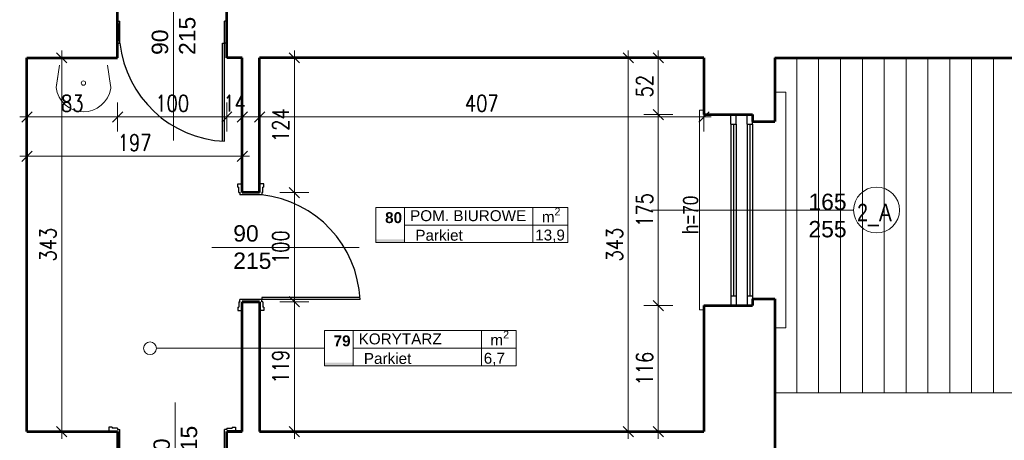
# Model space of a CAD drawing. Header units: millimetres. Extents: x 56977 to 67992, y 30187 to 42235.
# Tile 90 of 130: x 59997 to 60899, y 40555 to 40940. Entities that reach past the tile are written whole.
import ezdxf

# ---------------------------------------------------------------- set-up
doc = ezdxf.new("R2010")
doc.units = ezdxf.units.MM
doc.header["$MEASUREMENT"] = 0
doc.layers.get('0').update_dxf_attribs({"lineweight": 13})
doc.layers.get('DEFPOINTS').update_dxf_attribs({"lineweight": 13})
doc.layers.add('AI-OKNA', color=4, linetype='Continuous')
for name, color, linetype, lineweight in [('AI-OPISY', 3, 'Continuous', 13), ('AI_MURY', 40, 'Continuous', 53), ('AI_WIDOK', 8, 'Continuous', 13), ('OPISY TABELKI', 30, 'Continuous', 13), ('WODA', 7, 'Continuous', 13), ('wymiary', 8, 'Continuous', 13)]:
    doc.layers.add(name, color=color, linetype=linetype, lineweight=lineweight)
doc.styles.add('GENERATED_STYLE_2', font='txt.shx')
doc.styles.get("Standard").update_dxf_attribs({"font": 'txt.shx'})
doc.styles.add('Style-ROMANS', font='ROMANS.shx')
doc.styles.add('WYMIAROWY-08', font='ROMANS.shx', dxfattribs={"width": 0.8})
doc.dimstyles.new('DYBY', dxfattribs={"dimscale": 100, "dimtxt": 0.15, "dimasz": 0.05, "dimexe": 0.05, "dimexo": 0.1, "dimgap": 0.05, "dimtad": 1, "dimdec": 0, "dimdsep": 46, "dimlunit": 5, "dimtxsty": 'WYMIAROWY-08', "dimblk": 'M_STRZ', "dimcen": 0.1, "dimse1": 1, "dimse2": 1, "dimclrd": 7, "dimclre": 7, "dimclrt": 1, "dimadec": 0, "dimazin": 0, "dimtfac": 1, "dimtdec": 0, "dimtmove": 2, "dimatfit": 3, "dimldrblk": 'M_STRZ', "dimfxl": 0, "dimtolj": 1, "dimarcsym": 0})

# ---------------------------------------------------------------- blocks, each defined once
blk = doc.blocks.new('A$C062C27A1')
at = {"layer": 'WODA'}
for p, q in [((0, 0), (-2.8, 18.76)), ((44, 0), (46.8, 18.76))]:
    blk.add_line(p, q, dxfattribs=at)
at = {"layer": 'WODA', "flags": 128}
for points in [[(44, 0), (47.07, 20.65, 0.865936), (-3, 21.5)], [(-3, 21.5, 0.037015), (-2.8, 18.76)], [(24, 16.5, 1), (20, 16.5, 1), (24, 16.5)]]:
    blk.add_lwpolyline(points, format="xyb", dxfattribs=at)
at = {"layer": 'WODA'}
blk.add_circle((22, 16.5), 2, dxfattribs=at)
blk = doc.blocks.new('M_STRZ')
for p, q in [((0, 2.66), (0, 0)), ((-1.33, 0), (1.33, 0)), ((-0.94, -0.94), (0.94, 0.94)), ((0, 0), (0, -2.66))]:
    blk.add_line(p, q)
blk = doc.blocks.new('*U179')
at = {"layer": 'DEFPOINTS', "color": 0}
for p in [(60216.54, 40905.07), (60623.52, 40905.07), (60623.52, 40850.92)]:
    blk.add_point(p, dxfattribs=at)
at = {"layer": 'wymiary', "color": 7, "lineweight": -2}
blk.add_line((60221.54, 40850.92), (60618.52, 40850.92), dxfattribs=at)
at = {"layer": 'wymiary', "color": 7, "lineweight": -2, "xscale": 5, "yscale": 5, "zscale": 5, "rotation": 180}
blk.add_blockref('M_STRZ', (60216.54, 40850.92), dxfattribs=at)
at = {"layer": 'wymiary', "color": 7, "lineweight": -2, "xscale": 5, "yscale": 5, "zscale": 5}
blk.add_blockref('M_STRZ', (60623.52, 40850.92), dxfattribs=at)
at = {"layer": 'wymiary', "color": 1, "insert": (60420.03, 40863.42), "char_height": 15, "attachment_point": 5, "style": 'WYMIAROWY-08'}
blk.add_mtext('407', dxfattribs=at)
blk = doc.blocks.new('*D1712')
at = {"layer": 'DEFPOINTS'}
for p in [(60216.54, 40905.07), (60623.52, 40905.07), (60623.52, 40850.92), (60403.69, 40838.42)]:
    blk.add_point(p, dxfattribs=at)
at = {"layer": 'wymiary', "color": 7}
blk.add_blockref('*U179', (0, 0), dxfattribs=at)
blk = doc.blocks.new('*U1209')
at = {"layer": 'DEFPOINTS', "color": 0}
for p in [(60003.54, 40905.07), (60086.54, 40905.07), (60086.54, 40850.92)]:
    blk.add_point(p, dxfattribs=at)
at = {"layer": 'wymiary', "color": 7, "lineweight": -2}
blk.add_line((60008.54, 40850.92), (60081.54, 40850.92), dxfattribs=at)
at = {"layer": 'wymiary', "color": 7, "lineweight": -2, "xscale": 5, "yscale": 5, "zscale": 5, "rotation": 180}
blk.add_blockref('M_STRZ', (60003.54, 40850.92), dxfattribs=at)
at = {"layer": 'wymiary', "color": 7, "lineweight": -2, "xscale": 5, "yscale": 5, "zscale": 5}
blk.add_blockref('M_STRZ', (60086.54, 40850.92), dxfattribs=at)
at = {"layer": 'wymiary', "color": 1, "insert": (60045.04, 40863.42), "char_height": 15, "attachment_point": 5, "style": 'WYMIAROWY-08'}
blk.add_mtext('83', dxfattribs=at)
blk = doc.blocks.new('*D2742')
at = {"layer": 'DEFPOINTS'}
for p in [(60003.54, 40905.07), (60086.54, 40905.07), (60086.54, 40850.92), (60034.41, 40838.42)]:
    blk.add_point(p, dxfattribs=at)
at = {"layer": 'wymiary', "color": 7}
blk.add_blockref('*U1209', (0, 0), dxfattribs=at)
blk = doc.blocks.new('*U1210')
at = {"layer": 'DEFPOINTS', "color": 0}
for p in [(60086.54, 40905.07), (60186.54, 40905.07), (60186.54, 40850.92)]:
    blk.add_point(p, dxfattribs=at)
at = {"layer": 'wymiary', "color": 7, "lineweight": -2}
blk.add_line((60091.54, 40850.92), (60181.54, 40850.92), dxfattribs=at)
at = {"layer": 'wymiary', "color": 7, "lineweight": -2, "xscale": 5, "yscale": 5, "zscale": 5, "rotation": 180}
blk.add_blockref('M_STRZ', (60086.54, 40850.92), dxfattribs=at)
at = {"layer": 'wymiary', "color": 7, "lineweight": -2, "xscale": 5, "yscale": 5, "zscale": 5}
blk.add_blockref('M_STRZ', (60186.54, 40850.92), dxfattribs=at)
at = {"layer": 'wymiary', "color": 1, "insert": (60136.54, 40863.42), "char_height": 15, "attachment_point": 5, "style": 'WYMIAROWY-08'}
blk.add_mtext('100', dxfattribs=at)
blk = doc.blocks.new('*D2743')
at = {"layer": 'DEFPOINTS'}
for p in [(60086.54, 40905.07), (60186.54, 40905.07), (60186.54, 40850.92), (60121.06, 40838.42)]:
    blk.add_point(p, dxfattribs=at)
at = {"layer": 'wymiary', "color": 7}
blk.add_blockref('*U1210', (0, 0), dxfattribs=at)
blk = doc.blocks.new('*U1211')
at = {"layer": 'DEFPOINTS', "color": 0}
for p in [(60186.54, 40905.07), (60200.7, 40905.07), (60200.7, 40850.92)]:
    blk.add_point(p, dxfattribs=at)
at = {"layer": 'wymiary', "color": 7, "lineweight": -2}
for p, q in [((60181.54, 40850.92), (60176.54, 40850.92)), ((60186.54, 40850.92), (60200.7, 40850.92)), ((60205.7, 40850.92), (60210.7, 40850.92))]:
    blk.add_line(p, q, dxfattribs=at)
at = {"layer": 'wymiary', "color": 7, "lineweight": -2, "xscale": 5, "yscale": 5, "zscale": 5}
blk.add_blockref('M_STRZ', (60186.54, 40850.92), dxfattribs=at)
at = {"layer": 'wymiary', "color": 7, "lineweight": -2, "xscale": 5, "yscale": 5, "zscale": 5, "rotation": 180}
blk.add_blockref('M_STRZ', (60200.7, 40850.92), dxfattribs=at)
at = {"layer": 'wymiary', "color": 1, "insert": (60193.62, 40863.42), "char_height": 15, "attachment_point": 5, "style": 'WYMIAROWY-08'}
blk.add_mtext('14', dxfattribs=at)
blk = doc.blocks.new('*D2744')
at = {"layer": 'DEFPOINTS'}
for p in [(60186.54, 40905.07), (60200.7, 40905.07), (60200.7, 40850.92), (60183.86, 40838.42)]:
    blk.add_point(p, dxfattribs=at)
at = {"layer": 'wymiary', "color": 7}
blk.add_blockref('*U1211', (0, 0), dxfattribs=at)
blk = doc.blocks.new('*U1240')
at = {"layer": 'DEFPOINTS', "color": 0}
for p in [(60003.54, 40905.07), (60003.54, 40562.57), (60035.43, 40562.57)]:
    blk.add_point(p, dxfattribs=at)
at = {"layer": 'wymiary', "color": 7, "lineweight": -2}
blk.add_line((60035.43, 40900.07), (60035.43, 40567.57), dxfattribs=at)
at = {"layer": 'wymiary', "color": 7, "lineweight": -2, "xscale": 5, "yscale": 5, "zscale": 5}
for p, rotation in [((60035.43, 40905.07), 90), ((60035.43, 40562.57), 270)]:
    blk.add_blockref('M_STRZ', p, dxfattribs=dict(at, rotation=rotation))
at = {"layer": 'wymiary', "color": 1, "insert": (60022.93, 40733.82), "char_height": 15, "attachment_point": 5, "rotation": 90, "style": 'WYMIAROWY-08'}
blk.add_mtext('343', dxfattribs=at)
blk = doc.blocks.new('*D2772')
at = {"layer": 'DEFPOINTS'}
for p in [(60003.54, 40905.07), (60022.93, 40750.15), (60003.54, 40562.57), (60035.43, 40562.57)]:
    blk.add_point(p, dxfattribs=at)
at = {"layer": 'wymiary', "color": 7}
blk.add_blockref('*U1240', (0, 0), dxfattribs=at)
blk = doc.blocks.new('*U1243')
at = {"layer": 'DEFPOINTS', "color": 0}
for p in [(60613.52, 40678.07), (60581.66, 40562.57), (60613.52, 40562.57)]:
    blk.add_point(p, dxfattribs=at)
at = {"layer": 'wymiary', "color": 7, "lineweight": -2}
blk.add_line((60581.66, 40673.07), (60581.66, 40567.57), dxfattribs=at)
at = {"layer": 'wymiary', "color": 7, "lineweight": -2, "xscale": 5, "yscale": 5, "zscale": 5}
for p, rotation in [((60581.66, 40678.07), 90), ((60581.66, 40562.57), 270)]:
    blk.add_blockref('M_STRZ', p, dxfattribs=dict(at, rotation=rotation))
at = {"layer": 'wymiary', "color": 1, "insert": (60569.16, 40620.32), "char_height": 15, "attachment_point": 5, "rotation": 90, "style": 'WYMIAROWY-08'}
blk.add_mtext('116', dxfattribs=at)
blk = doc.blocks.new('*D2775')
at = {"layer": 'DEFPOINTS'}
for p in [(60613.52, 40678.07), (60594.16, 40635.8), (60581.66, 40562.57), (60613.52, 40562.57)]:
    blk.add_point(p, dxfattribs=at)
at = {"layer": 'wymiary', "color": 7}
blk.add_blockref('*U1243', (0, 0), dxfattribs=at)
blk = doc.blocks.new('*U1244')
at = {"layer": 'DEFPOINTS', "color": 0}
for p in [(60613.52, 40853.07), (60581.66, 40678.07), (60613.52, 40678.07)]:
    blk.add_point(p, dxfattribs=at)
at = {"layer": 'wymiary', "color": 7, "lineweight": -2}
blk.add_line((60581.66, 40848.07), (60581.66, 40683.07), dxfattribs=at)
at = {"layer": 'wymiary', "color": 7, "lineweight": -2, "xscale": 5, "yscale": 5, "zscale": 5}
for p, rotation in [((60581.66, 40853.07), 90), ((60581.66, 40678.07), 270)]:
    blk.add_blockref('M_STRZ', p, dxfattribs=dict(at, rotation=rotation))
at = {"layer": 'wymiary', "color": 1, "insert": (60569.16, 40765.57), "char_height": 15, "attachment_point": 5, "rotation": 90, "style": 'WYMIAROWY-08'}
blk.add_mtext('175', dxfattribs=at)
blk = doc.blocks.new('*D2776')
at = {"layer": 'DEFPOINTS'}
for p in [(60613.52, 40853.07), (60594.16, 40781.05), (60581.66, 40678.07), (60613.52, 40678.07)]:
    blk.add_point(p, dxfattribs=at)
at = {"layer": 'wymiary', "color": 7}
blk.add_blockref('*U1244', (0, 0), dxfattribs=at)
blk = doc.blocks.new('*U1245')
at = {"layer": 'DEFPOINTS', "color": 0}
for p in [(60613.52, 40905.07), (60581.66, 40853.07), (60613.52, 40853.07)]:
    blk.add_point(p, dxfattribs=at)
at = {"layer": 'wymiary', "color": 7, "lineweight": -2}
blk.add_line((60581.66, 40900.07), (60581.66, 40858.07), dxfattribs=at)
at = {"layer": 'wymiary', "color": 7, "lineweight": -2, "xscale": 5, "yscale": 5, "zscale": 5}
for p, rotation in [((60581.66, 40905.07), 90), ((60581.66, 40853.07), 270)]:
    blk.add_blockref('M_STRZ', p, dxfattribs=dict(at, rotation=rotation))
at = {"layer": 'wymiary', "color": 1, "insert": (60569.16, 40879.07), "char_height": 15, "attachment_point": 5, "rotation": 90, "style": 'WYMIAROWY-08'}
blk.add_mtext('52', dxfattribs=at)
blk = doc.blocks.new('*D2777')
at = {"layer": 'DEFPOINTS'}
for p in [(60613.52, 40905.07), (60594.16, 40889.69), (60581.66, 40853.07), (60613.52, 40853.07)]:
    blk.add_point(p, dxfattribs=at)
at = {"layer": 'wymiary', "color": 7}
blk.add_blockref('*U1245', (0, 0), dxfattribs=at)
blk = doc.blocks.new('*U1246')
at = {"layer": 'DEFPOINTS', "color": 0}
for p in [(60613.52, 40905.07), (60554.12, 40562.57), (60613.52, 40562.57)]:
    blk.add_point(p, dxfattribs=at)
at = {"layer": 'wymiary', "color": 7, "lineweight": -2}
blk.add_line((60554.12, 40900.07), (60554.12, 40567.57), dxfattribs=at)
at = {"layer": 'wymiary', "color": 7, "lineweight": -2, "xscale": 5, "yscale": 5, "zscale": 5}
for p, rotation in [((60554.12, 40905.07), 90), ((60554.12, 40562.57), 270)]:
    blk.add_blockref('M_STRZ', p, dxfattribs=dict(at, rotation=rotation))
at = {"layer": 'wymiary', "color": 1, "insert": (60541.62, 40733.82), "char_height": 15, "attachment_point": 5, "rotation": 90, "style": 'WYMIAROWY-08'}
blk.add_mtext('343', dxfattribs=at)
blk = doc.blocks.new('*D2778')
at = {"layer": 'DEFPOINTS'}
for p in [(60613.52, 40905.07), (60566.62, 40750.15), (60554.12, 40562.57), (60613.52, 40562.57)]:
    blk.add_point(p, dxfattribs=at)
at = {"layer": 'wymiary', "color": 7}
blk.add_blockref('*U1246', (0, 0), dxfattribs=at)
blk = doc.blocks.new('*U1249')
at = {"layer": 'DEFPOINTS', "color": 0}
for p in [(60003.54, 40850.92), (60200.7, 40850.92), (60200.7, 40814.81)]:
    blk.add_point(p, dxfattribs=at)
at = {"layer": 'wymiary', "color": 7, "lineweight": -2}
blk.add_line((60008.54, 40814.81), (60195.7, 40814.81), dxfattribs=at)
at = {"layer": 'wymiary', "color": 7, "lineweight": -2, "xscale": 5, "yscale": 5, "zscale": 5, "rotation": 180}
blk.add_blockref('M_STRZ', (60003.54, 40814.81), dxfattribs=at)
at = {"layer": 'wymiary', "color": 7, "lineweight": -2, "xscale": 5, "yscale": 5, "zscale": 5}
blk.add_blockref('M_STRZ', (60200.7, 40814.81), dxfattribs=at)
at = {"layer": 'wymiary', "color": 1, "insert": (60102.12, 40827.31), "char_height": 15, "attachment_point": 5, "style": 'WYMIAROWY-08'}
blk.add_mtext('197', dxfattribs=at)
blk = doc.blocks.new('*D2780')
at = {"layer": 'DEFPOINTS'}
for p in [(60003.54, 40850.92), (60200.7, 40850.92), (60200.7, 40814.81), (60086.64, 40802.31)]:
    blk.add_point(p, dxfattribs=at)
at = {"layer": 'wymiary', "color": 7}
blk.add_blockref('*U1249', (0, 0), dxfattribs=at)
blk = doc.blocks.new('*U1250')
at = {"layer": 'DEFPOINTS', "color": 0}
for p in [(60216.54, 40905.07), (60216.54, 40781.57), (60248.43, 40781.57)]:
    blk.add_point(p, dxfattribs=at)
at = {"layer": 'wymiary', "color": 7, "lineweight": -2}
blk.add_line((60248.43, 40900.07), (60248.43, 40786.57), dxfattribs=at)
at = {"layer": 'wymiary', "color": 7, "lineweight": -2, "xscale": 5, "yscale": 5, "zscale": 5}
for p, rotation in [((60248.43, 40905.07), 90), ((60248.43, 40781.57), 270)]:
    blk.add_blockref('M_STRZ', p, dxfattribs=dict(at, rotation=rotation))
at = {"layer": 'wymiary', "color": 1, "insert": (60235.93, 40843.32), "char_height": 15, "attachment_point": 5, "rotation": 90, "style": 'WYMIAROWY-08'}
blk.add_mtext('124', dxfattribs=at)
blk = doc.blocks.new('*D2781')
at = {"layer": 'DEFPOINTS'}
for p in [(60216.54, 40905.07), (60235.93, 40858.8), (60216.54, 40781.57), (60248.43, 40781.57)]:
    blk.add_point(p, dxfattribs=at)
at = {"layer": 'wymiary', "color": 7}
blk.add_blockref('*U1250', (0, 0), dxfattribs=at)
blk = doc.blocks.new('*U1251')
at = {"layer": 'DEFPOINTS', "color": 0}
for p in [(60216.54, 40781.57), (60216.54, 40681.57), (60248.43, 40681.57)]:
    blk.add_point(p, dxfattribs=at)
at = {"layer": 'wymiary', "color": 7, "lineweight": -2}
blk.add_line((60248.43, 40776.57), (60248.43, 40686.57), dxfattribs=at)
at = {"layer": 'wymiary', "color": 7, "lineweight": -2, "xscale": 5, "yscale": 5, "zscale": 5}
for p, rotation in [((60248.43, 40781.57), 90), ((60248.43, 40681.57), 270)]:
    blk.add_blockref('M_STRZ', p, dxfattribs=dict(at, rotation=rotation))
at = {"layer": 'wymiary', "color": 1, "insert": (60235.93, 40731.57), "char_height": 15, "attachment_point": 5, "rotation": 90, "style": 'WYMIAROWY-08'}
blk.add_mtext('100', dxfattribs=at)
blk = doc.blocks.new('*D2782')
at = {"layer": 'DEFPOINTS'}
for p in [(60216.54, 40781.57), (60235.93, 40747.05), (60216.54, 40681.57), (60248.43, 40681.57)]:
    blk.add_point(p, dxfattribs=at)
at = {"layer": 'wymiary', "color": 7}
blk.add_blockref('*U1251', (0, 0), dxfattribs=at)
blk = doc.blocks.new('*U1252')
at = {"layer": 'DEFPOINTS', "color": 0}
for p in [(60216.54, 40681.57), (60216.54, 40562.57), (60248.43, 40562.57)]:
    blk.add_point(p, dxfattribs=at)
at = {"layer": 'wymiary', "color": 7, "lineweight": -2}
blk.add_line((60248.43, 40676.57), (60248.43, 40567.57), dxfattribs=at)
at = {"layer": 'wymiary', "color": 7, "lineweight": -2, "xscale": 5, "yscale": 5, "zscale": 5}
for p, rotation in [((60248.43, 40681.57), 90), ((60248.43, 40562.57), 270)]:
    blk.add_blockref('M_STRZ', p, dxfattribs=dict(at, rotation=rotation))
at = {"layer": 'wymiary', "color": 1, "insert": (60235.93, 40622.07), "char_height": 15, "attachment_point": 5, "rotation": 90, "style": 'WYMIAROWY-08'}
blk.add_mtext('119', dxfattribs=at)
blk = doc.blocks.new('*D2783')
at = {"layer": 'DEFPOINTS'}
for p in [(60216.54, 40681.57), (60235.93, 40637.55), (60216.54, 40562.57), (60248.43, 40562.57)]:
    blk.add_point(p, dxfattribs=at)
at = {"layer": 'wymiary', "color": 7}
blk.add_blockref('*U1252', (0, 0), dxfattribs=at)

msp = doc.modelspace()

# ---------------------------------------------------------------- hatches: boundary and pattern name
at = {"layer": 'OPISY TABELKI', "extrusion": (0, 0, -1)}
for points in [[(-60349.37, 40735.71), (-60349.37, 40738.66), (-60323.02, 40738.66), (-60323.02, 40735.71)], [(-60302.23, 40622.79), (-60302.23, 40625.75), (-60275.87, 40625.75), (-60275.87, 40622.79)]]:
    msp.add_hatch(color=256, dxfattribs=at).paths.add_polyline_path(points, flags=16)

# ---------------------------------------------------------------- linework, layer by layer
at = {"layer": 'AI-OKNA'}
for p, q in [((60086.54, 40939.61), (60086.54, 40938.61)), ((60086.54, 40938.61), (60088.54, 40938.61)), ((60088.54, 40918.61), (60088.54, 40938.61)), ((60186.54, 40938.61), (60184.54, 40938.61)), ((60184.54, 40918.61), (60184.54, 40938.61)), ((60186.54, 40939.61), (60186.54, 40938.61)), ((60086.54, 40918.61), (60088.54, 40918.61)), ((60086.54, 40917.61), (60086.54, 40918.61)), ((60182.54, 40918.61), (60184.54, 40918.61)), ((60182.54, 40828.61), (60182.54, 40918.61)), ((60186.54, 40918.61), (60184.54, 40918.61)), ((60184.54, 40828.61), (60184.54, 40918.61)), ((60186.54, 40917.61), (60186.54, 40918.61)), ((60648.02, 40844.32), (60648.02, 40853.07)), ((60648.02, 40844.32), (60653.02, 40844.32)), ((60648.02, 40844.32), (60648.02, 40686.82)), ((60650.52, 40844.32), (60650.52, 40686.82)), ((60653.02, 40844.32), (60653.02, 40853.07)), ((60653.02, 40844.32), (60653.02, 40686.82)), ((60663.02, 40844.32), (60663.02, 40853.07)), ((60663.02, 40844.32), (60668.02, 40844.32)), ((60663.02, 40844.32), (60663.02, 40686.82)), ((60665.52, 40844.32), (60665.52, 40686.82)), ((60668.02, 40844.32), (60668.02, 40846.82)), ((60668.02, 40844.32), (60668.02, 40686.82)), ((60196.54, 40789.57), (60200.54, 40789.57)), ((60196.54, 40786.57), (60196.54, 40789.57)), ((60196.54, 40786.57), (60197.54, 40786.57)), ((60197.54, 40781.57), (60197.54, 40786.57)), ((60197.54, 40781.57), (60198.54, 40781.57)), ((60198.54, 40781.57), (60198.54, 40779.57)), ((60220.54, 40789.57), (60216.54, 40789.57)), ((60218.54, 40781.57), (60218.54, 40779.57)), ((60219.54, 40781.57), (60218.54, 40781.57)), ((60219.54, 40781.57), (60219.54, 40786.57)), ((60220.54, 40786.57), (60219.54, 40786.57)), ((60220.54, 40786.57), (60220.54, 40789.57)), ((60218.54, 40779.57), (60198.54, 40779.57)), ((60198.54, 40681.57), (60198.54, 40683.57)), ((60218.54, 40683.57), (60198.54, 40683.57)), ((60218.54, 40685.57), (60218.54, 40683.57)), ((60308.54, 40685.57), (60218.54, 40685.57)), ((60218.54, 40681.57), (60218.54, 40683.57)), ((60308.54, 40683.57), (60218.54, 40683.57)), ((60648.02, 40686.82), (60648.02, 40678.07)), ((60648.02, 40686.82), (60653.02, 40686.82)), ((60653.02, 40686.82), (60653.02, 40678.07)), ((60663.02, 40686.82), (60663.02, 40678.07)), ((60663.02, 40686.82), (60668.02, 40686.82)), ((60668.02, 40686.82), (60668.02, 40684.32)), ((60196.54, 40676.57), (60197.54, 40676.57)), ((60196.54, 40676.57), (60196.54, 40673.57)), ((60196.54, 40673.57), (60200.54, 40673.57)), ((60197.54, 40681.57), (60198.54, 40681.57)), ((60197.54, 40681.57), (60197.54, 40676.57)), ((60220.54, 40673.57), (60216.54, 40673.57)), ((60219.54, 40681.57), (60218.54, 40681.57)), ((60219.54, 40681.57), (60219.54, 40676.57)), ((60220.54, 40676.57), (60219.54, 40676.57)), ((60220.54, 40676.57), (60220.54, 40673.57)), ((60078.54, 40566.57), (60078.54, 40562.57)), ((60081.54, 40566.57), (60078.54, 40566.57)), ((60081.54, 40566.57), (60081.54, 40565.57)), ((60086.54, 40565.57), (60081.54, 40565.57)), ((60086.54, 40565.57), (60086.54, 40564.57)), ((60186.54, 40565.57), (60186.54, 40564.57)), ((60186.54, 40565.57), (60191.54, 40565.57)), ((60191.54, 40566.57), (60191.54, 40565.57)), ((60191.54, 40566.57), (60194.54, 40566.57)), ((60194.54, 40566.57), (60194.54, 40562.57)), ((60086.54, 40564.57), (60088.54, 40564.57)), ((60088.54, 40544.57), (60088.54, 40564.57)), ((60186.54, 40564.57), (60184.54, 40564.57)), ((60184.54, 40544.57), (60184.54, 40564.57))]:
    msp.add_line(p, q, dxfattribs=at)
for centre, start, end in [((60189.14, 40929.72), 186.30069, 267.39453), ((60207.43, 40678.97), 2.60547, 83.69931)]:
    msp.add_arc(centre, 101.21, start, end, dxfattribs=at)
at = {"layer": 'AI-OPISY'}
for p, q in [((60137.65, 40829.15), (60137.65, 40964.03)), ((60760.57, 40765.57), (60575.48, 40765.57)), ((60307.61, 40731.32), (60172.73, 40731.32)), ((60139.24, 40454.38), (60139.24, 40589.27))]:
    msp.add_line(p, q, dxfattribs=at)
msp.add_circle((60781.57, 40765.57), 21, dxfattribs=at)
at = {"layer": 'AI_MURY'}
for p, q in [((60086.54, 40905.07), (60086.54, 40947.07)), ((60186.54, 40905.07), (60186.54, 40947.07)), ((60086.54, 40936.61), (60086.54, 40920.61)), ((60186.54, 40920.61), (60186.54, 40936.61)), ((60003.54, 40905.07), (60086.54, 40905.07)), ((60003.54, 40562.57), (60003.54, 40905.07)), ((60200.54, 40905.07), (60186.54, 40905.07)), ((60200.54, 40781.57), (60200.54, 40905.07)), ((60623.52, 40905.07), (60216.54, 40905.07)), ((60216.54, 40781.57), (60216.54, 40905.07)), ((60623.52, 40905.07), (60623.52, 40853.07)), ((60623.52, 40905.07), (60623.52, 40853.07)), ((60688.52, 40905.07), (64085.74, 40905.07)), ((60688.52, 40905.07), (60708.52, 40905.07)), ((60688.52, 40905.07), (60688.52, 40846.82)), ((60623.52, 40853.07), (60668.02, 40853.07)), ((60668.02, 40853.07), (60668.02, 40846.82)), ((60668.02, 40846.82), (60688.52, 40846.82)), ((60216.54, 40781.57), (60200.54, 40781.57)), ((60668.02, 40684.32), (60688.52, 40684.32)), ((60668.02, 40684.32), (60668.02, 40678.07)), ((60688.52, 40684.32), (60688.52, 40452.82)), ((60200.54, 40562.57), (60200.54, 40681.57)), ((60200.54, 40681.57), (60216.54, 40681.57)), ((60216.54, 40681.57), (60200.54, 40681.57)), ((60216.54, 40681.57), (60216.54, 40562.57)), ((60623.52, 40678.07), (60623.52, 40562.57)), ((60623.52, 40678.07), (60668.02, 40678.07)), ((60623.52, 40618.07), (60623.52, 40562.57)), ((60003.54, 40562.57), (60086.54, 40562.57)), ((60086.54, 40562.57), (60086.54, 40546.57)), ((60200.54, 40562.6), (60186.54, 40562.6)), ((60186.54, 40562.57), (60200.54, 40562.57)), ((60186.54, 40546.57), (60186.54, 40562.57)), ((60216.54, 40562.57), (60623.52, 40562.57))]:
    msp.add_line(p, q, dxfattribs=at)
at = {"layer": 'AI_WIDOK'}
for p, q in [((60708.52, 40905.07), (60708.52, 40598.07)), ((60728.52, 40905.07), (60728.52, 40598.07)), ((60748.52, 40905.07), (60748.52, 40598.07)), ((60768.52, 40905.07), (60768.52, 40598.07)), ((60788.52, 40905.07), (60788.52, 40598.07)), ((60808.52, 40905.07), (60808.52, 40598.07)), ((60828.52, 40905.07), (60828.52, 40598.07)), ((60848.52, 40905.07), (60848.52, 40598.07)), ((60868.52, 40905.07), (60868.52, 40598.07)), ((60888.52, 40905.07), (60888.52, 40598.07)), ((60688.52, 40598.07), (64230.54, 40598.07))]:
    msp.add_line(p, q, dxfattribs=at)
at = {"layer": 'AI_WIDOK', "color": 251}
for p, q in [((60698.52, 40873.46), (60688.52, 40873.46)), ((60698.52, 40873.46), (60698.52, 40657.68)), ((60619.52, 40857.07), (60619.52, 40674.07)), ((60623.52, 40857.07), (60619.52, 40857.07)), ((60623.52, 40674.07), (60619.52, 40674.07)), ((60698.52, 40657.68), (60688.52, 40657.68))]:
    msp.add_line(p, q, dxfattribs=at)
at = {"layer": 'OPISY TABELKI'}
for p, q in [((60323.02, 40767.96), (60498.71, 40767.96)), ((60323.02, 40767.96), (60323.02, 40735.71)), ((60349.37, 40767.96), (60349.37, 40735.71)), ((60466.93, 40767.96), (60466.93, 40735.71)), ((60498.71, 40767.96), (60498.71, 40735.71)), ((60349.37, 40751.84), (60498.71, 40751.84)), ((60323.02, 40735.71), (60498.71, 40735.71)), ((60275.87, 40655.05), (60451.56, 40655.05)), ((60275.87, 40655.05), (60275.87, 40622.79)), ((60302.23, 40655.05), (60302.23, 40622.79)), ((60419.78, 40655.05), (60419.78, 40622.79)), ((60451.56, 40655.05), (60451.56, 40622.79)), ((60275.87, 40638.92), (60122.06, 40638.92)), ((60302.23, 40638.92), (60451.56, 40638.92)), ((60275.87, 40622.79), (60451.56, 40622.79))]:
    msp.add_line(p, q, dxfattribs=at)
msp.add_circle((60116.23, 40638.92), 5.83, dxfattribs=at)

# ---------------------------------------------------------------- block references
at = {"layer": 'AI_WIDOK', "rotation": 180}
msp.add_blockref('A$C062C27A1', (60077.28, 40898.41), dxfattribs=at)

# ---------------------------------------------------------------- texts
at = {"layer": 'AI-OPISY', "char_height": 15, "width": 45.2902, "attachment_point": 1, "rotation": 90}
for insert in [(60117.77, 40907.69), (60119.36, 40532.92)]:
    msp.add_mtext('\\fArial|b0|i0|c238|p39;90\\P215', dxfattribs=dict(at, insert=insert))
at = {"layer": 'AI-OPISY', "insert": (60618.45, 40743.5), "char_height": 14, "attachment_point": 7, "rotation": 90, "line_spacing_factor": 0.722892, "style": 'WYMIAROWY-08'}
msp.add_mtext('\\fArial|b0|i0|c238|p39;h=70', dxfattribs=at)
at = {"layer": 'AI-OPISY', "char_height": 15, "width": 45.2902}
for s, insert, attachment_point in [('\\fArial|b0|i0|c238|p39;165\\P255', (60736.62, 40740.36), 8), ('\\fArial|b0|i0|c238|p39;90\\P215', (60192.44, 40751.67), 1)]:
    msp.add_mtext(s, dxfattribs=dict(at, insert=insert, attachment_point=attachment_point))
at = {"layer": 'AI-OPISY', "insert": (60763.76, 40750.68), "char_height": 16, "width": 20.64, "attachment_point": 7, "style": 'WYMIAROWY-08'}
msp.add_mtext('\\fArial|b0|i0|c238|p39;2_A', dxfattribs=at)
at = {"layer": 'OPISY TABELKI', "color": 7, "char_height": 10, "width": 168.6591, "attachment_point": 1, "style": 'GENERATED_STYLE_2'}
for s, insert in [('\\fArial|b1|i0|c238|p39;80', (60331.48, 40763.61)), ('\\fArial|b0|i0|c238|p39;POM. BIUROWE       ', (60354.4, 40765.41)), ('\\A1;\\fArial|b0|i0|c238|p39;m\\H7.000000;\\S2^  ;', (60475.02, 40767.72)), ('\\fArial|b0|i0|c238|p39;Parkiet          ', (60359.18, 40747.48)), ('\\fArial|b0|i0|c238|p39;13,9      ', (60468.96, 40747.67)), ('\\A1;\\fArial|b0|i0|c238|p39;m\\H7.000000;\\S2^  ;', (60427.93, 40654.93)), ('\\fArial|b1|i0|c238|p39;79', (60284.34, 40650.69)), ('\\fArial|b0|i0|c238|p39;KORYTARZ      ', (60307.25, 40652.49)), ('\\fArial|b0|i0|c238|p39;Parkiet          ', (60312.03, 40634.57)), ('\\fArial|b0|i0|c238|p39;6,7     ', (60421.82, 40634.76))]:
    msp.add_mtext(s, dxfattribs=dict(at, insert=insert))

# ---------------------------------------------------------------- dimensions: what is measured, and where the dimension line sits
at = {"layer": 'wymiary', "color": 7}
for base, p1, p2, picture, middle in [((60035.43078617, 40562.56829895), (60003.53528189, 40905.06829895), (60003.53528189, 40562.56829895), '*D2772', (60022.93078617, 40750.15401323)), ((60248.43078617, 40781.56829895), (60216.53528189, 40905.06829895), (60216.53528189, 40781.56829895), '*D2781', (60235.93078617, 40858.79687038)), ((60554.12309238, 40562.56829891), (60613.5243097, 40905.06829895), (60613.5243097, 40562.56829891), '*D2778', (60566.62309238, 40750.15401321)), ((60581.66, 40853.07), (60613.52, 40905.07), (60613.52, 40853.07), '*D2777', (60594.16, 40889.69)), ((60581.66, 40678.07), (60613.52, 40853.07), (60613.52, 40678.07), '*D2776', (60594.16, 40781.05)), ((60248.43, 40681.57), (60216.54, 40781.57), (60216.54, 40681.57), '*D2782', (60235.93, 40747.05)), ((60248.43, 40562.57), (60216.54, 40681.57), (60216.54, 40562.57), '*D2783', (60235.93, 40637.55)), ((60581.658193, 40562.568299), (60613.52431, 40678.068298), (60613.52431, 40562.568299), '*D2775', (60594.158193, 40635.79687))]:
    dim = msp.add_linear_dim(base=base, p1=p1, p2=p2, angle=270, dimstyle='DYBY', override={"dimtad": 0, "dimtxsty": 'Style-ROMANS', "dimcen": 0.001, "dimclrd": 0, "dimclre": 0}, dxfattribs=at)
    dim.commit()
    dim.dimension.update_dxf_attribs({"geometry": picture, "text_midpoint": middle, "dimtype": 128})
for base, p1, p2, picture, middle in [((60086.54, 40850.92), (60003.54, 40905.07), (60086.54, 40905.07), '*D2742', (60034.41, 40838.42)), ((60186.54, 40850.92), (60086.54, 40905.07), (60186.54, 40905.07), '*D2743', (60121.06, 40838.42)), ((60200.7, 40850.92), (60186.54, 40905.07), (60200.7, 40905.07), '*D2744', (60183.86, 40838.42)), ((60623.52, 40850.92), (60216.54, 40905.07), (60623.52, 40905.07), '*D1712', (60403.69, 40838.42)), ((60200.7, 40814.81), (60003.54, 40850.92), (60200.7, 40850.92), '*D2780', (60086.64, 40802.31))]:
    dim = msp.add_linear_dim(base=base, p1=p1, p2=p2, dimstyle='DYBY', override={"dimtad": 0, "dimtxsty": 'Style-ROMANS', "dimcen": 0.001, "dimclrd": 0, "dimclre": 0}, dxfattribs=at)
    dim.commit()
    dim.dimension.update_dxf_attribs({"geometry": picture, "text_midpoint": middle, "dimtype": 128})

doc.saveas('drawing.dxf')
